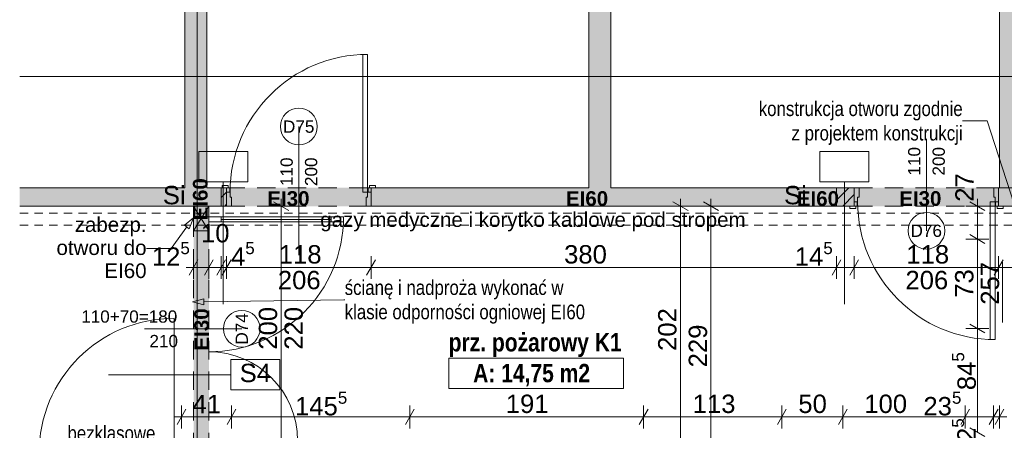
# Paper-space layout 'A-35 RZUT - PIĘTRO 5' of a CAD drawing. Header units: millimetres. Extents: x 0 to 800, y 0 to 500.
# Tile 16 of 18: x 550 to 711, y 273 to 340. Entities that reach past the tile are written whole.
import ezdxf
from ezdxf.xclip import XClip

# ---------------------------------------------------------------- set-up
doc = ezdxf.new("R2010")
doc.units = ezdxf.units.MM
doc.header["$MEASUREMENT"] = 0
doc.header["$XCLIPFRAME"] = 0
for name, pattern in [('DASHDOTX2', [1000, 500, -250, 0, -250]), ('Dashed 01', [1.2, 0.7, -0.5]), ('Przer. długie kreski', [2.5, 1.5, -1])]:
    doc.linetypes.add(name, pattern=pattern)
for name, color, linetype, lineweight, true_color in [('A_opis proj_Nr_pióra__255', 7, 'Continuous', 15, 0x242424), ('A_opis proj_Nr_pióra__8', 7, 'Continuous', 13, 0x4c4c4c), ('A_opis ścian_Nr_pióra__19', 7, 'Continuous', 5, 0x191919), ('A_opis_Nr_pióra__10', 7, 'Continuous', 13, 0x4b4b4b), ('A_opis_Nr_pióra__255', 7, 'Continuous', 15, 0x242424), ('A_opis_Nr_pióra__8', 7, 'Continuous', 13, 0x4c4c4c), ('A_osie_Nr_pióra__16', 7, 'Continuous', 5, 0x0f0f0f), ('A_ppoż proj_Nr_pióra__8', 7, 'Continuous', 13, 0x4c4c4c), ('A_ppoż_Nr_pióra__8', 7, 'Continuous', 13, 0x4c4c4c), ('A_wyposażenie_Nr_pióra__150', 7, 'Continuous', 5, 0x585858), ('A_wyposażenie_Nr_pióra__8', 7, 'Continuous', 13, 0x4c4c4c), ('A_ściany proj_Nr_pióra__21', 7, 'Continuous', 5, 0xb0b0b0)]:
    doc.layers.add(name, color=color, linetype=linetype, lineweight=lineweight, true_color=true_color)
for name, color, linetype in [('A_otwory', 7, 'Continuous'), ('A_podrys', 7, 'Continuous'), ('A_ppoż proj', 7, 'Continuous'), ('A_ściany', 7, 'Continuous'), ('A_ściany proj', 7, 'Continuous')]:
    doc.layers.add(name, color=color, linetype=linetype)
for name, color, linetype, lineweight in [('A_otwory_Nr_pióra__1', 7, 'Continuous', 20), ('A_strefy_Nr_pióra__1', 7, 'Continuous', 20), ('A_wymiary_Nr_pióra__1', 7, 'Continuous', 20), ('A_wymiary_Nr_pióra__2', 8, 'Continuous', 13), ('A_ściany proj_Nr_pióra__1', 7, 'Continuous', 20), ('A_ściany_Nr_pióra__1', 7, 'Continuous', 20), ('Drzwi Archicad_Nr_pióra__1', 7, 'Continuous', 20), ('Drzwi Archicad_Nr_pióra__3', 252, 'Continuous', 13), ('FLUID-NP1_Nr_pióra__3', 252, 'Continuous', 13), ('FLUID-NP1_Nr_pióra__5', 250, 'Continuous', 18), ('Znaczniki drzwi Archicada_Nr_pióra__3', 252, 'Continuous', 13)]:
    doc.layers.add(name, color=color, linetype=linetype, lineweight=lineweight)
doc.styles.add('STYL_AUTOMATYCZNY_1', font='arial.ttf')
doc.styles.add('STYL_AUTOMATYCZNY_2', font='ARIALN.TTF')
doc.styles.add('STYL_AUTOMATYCZNY_3', font='arial.ttf')
doc.styles.add('STYL_AUTOMATYCZNY_4', font='arial.ttf')
doc.styles.add('STYL_AUTOMATYCZNY_5', font='arial.ttf')
doc.styles.add('STYL_AUTOMATYCZNY_6', font='ARIALN.TTF')
pattern_1 = [(45, (-3499.6302, -631.401), (-0.9899495, 0.9899495), [])]

# ---------------------------------------------------------------- blocks, each defined once
blk = doc.blocks.new('Rysunek_2_2', base_point=(-3499.63, -631.4))
at = {"layer": 'A_otwory', "linetype": 'Continuous', "lineweight": 0, "true_color": 0x121212}
blk.add_hatch(color=250, dxfattribs=at).paths.add_polyline_path([(578.38, 309.59), (578.38, 305.59), (580.88, 305.59), (580.88, 309.59)])
at = {"layer": 'A_ppoż proj', "linetype": 'Continuous', "lineweight": 0, "true_color": 0x121212}
for points in [[(607.38, 312.59), (582.88, 312.59), (582.88, 309.59), (607.38, 309.59)], [(709.92, 312.59), (683.42, 312.59), (683.42, 309.59), (709.92, 309.59)], [(580.88, 309.59), (578.38, 309.59), (578.38, 269.19), (580.88, 269.19)]]:
    blk.add_hatch(color=250, dxfattribs=at).paths.add_polyline_path(points)
at = {"layer": 'A_ściany', "linetype": 'Continuous', "lineweight": 0, "true_color": 0x000000}
for points in [[(710.06, 436.87), (710.06, 312.59), (718.1, 312.59), (718.1, 446.37)], [(580.57, 312.59), (580.57, 438.37), (576.97, 438.37), (576.97, 312.59)], [(646.56, 312.59), (646.56, 438.57), (642.96, 438.57), (642.96, 312.59)], [(582.88, 312.59), (549.97, 312.59), (549.97, 309.59), (582.88, 309.59)], [(683.42, 312.59), (607.38, 312.59), (607.38, 309.59), (683.42, 309.59)], [(709.92, 312.59), (709.92, 309.59), (714.2, 309.59), (714.2, 312.59)]]:
    blk.add_hatch(color=18, dxfattribs=at).paths.add_polyline_path(points)
at = {"layer": 'A_ściany proj', "linetype": 'Continuous', "lineweight": 0, "true_color": 0x000000}
h = blk.add_hatch(dxfattribs=at)
h.set_pattern_fill('bloczki_ceramiczne_0002', color=18, style=0, pattern_type=2)
h.set_pattern_definition(pattern_1)
h.paths.add_polyline_path([(582.88, 309.59), (583.78, 309.59), (583.78, 312.59), (582.88, 312.59)])
h = blk.add_hatch(dxfattribs=at)
h.set_pattern_fill('bloczki_ceramiczne_0002', color=18, style=0, pattern_type=2)
h.set_pattern_definition(pattern_1)
h.paths.add_polyline_path([(683.42, 309.59), (686.32, 309.59), (686.32, 312.59), (683.42, 312.59)])
at = {"layer": 'A_opis proj_Nr_pióra__255', "color": 250, "linetype": 'Continuous', "lineweight": 15, "ltscale": 2, "true_color": 0x242424}
for p, q in [((578.38, 307.71), (576.88, 306.5)), ((578.38, 307.71), (577.68, 305.91)), ((577.28, 306.2), (574.72, 302.7)), ((577.68, 305.91), (576.88, 306.5)), ((574.72, 302.7), (570.7, 302.7))]:
    blk.add_line(p, q, dxfattribs=at)
at = {"layer": 'A_opis ścian_Nr_pióra__19', "color": 250, "linetype": 'Continuous', "lineweight": 5, "ltscale": 2, "true_color": 0x191919}
for p, q in [((587.22, 318.54), (579.22, 318.54)), ((579.22, 318.54), (579.22, 313.59)), ((587.22, 313.59), (587.22, 318.54)), ((688.72, 318.54), (680.72, 318.54)), ((680.72, 318.54), (680.72, 313.59)), ((688.72, 313.59), (688.72, 318.54)), ((579.22, 313.59), (587.22, 313.59)), ((583.22, 313.59), (583.22, 293.59)), ((680.72, 313.59), (688.72, 313.59)), ((684.72, 313.59), (684.72, 293.59)), ((592.47, 284.55), (584.47, 284.55)), ((584.47, 284.55), (584.47, 279.6)), ((592.47, 279.6), (592.47, 284.55)), ((584.47, 282.09), (564.47, 282.09)), ((584.47, 279.6), (592.47, 279.6))]:
    blk.add_line(p, q, dxfattribs=at)
at = {"layer": 'A_opis_Nr_pióra__255', "color": 250, "linetype": 'Continuous', "lineweight": 15, "ltscale": 2, "true_color": 0x242424}
for p, q in [((708.06, 323.5), (704.04, 323.5)), ((713.71, 306.06), (708.06, 323.5)), ((578.2, 293.97), (580.05, 294.49)), ((580.05, 294.49), (580.07, 293.49)), ((578.2, 293.97), (580.07, 293.49)), ((580.06, 293.99), (602.91, 294.29)), ((602.91, 294.29), (603.07, 294.29))]:
    blk.add_line(p, q, dxfattribs=at)
at = {"layer": 'A_osie_Nr_pióra__16', "color": 250, "linetype": 'DASHDOTX2', "lineweight": 5, "ltscale": 2, "true_color": 0x0f0f0f}
for p, q in [((578.96, 425.66), (578.96, 126.75)), ((727.4, 330.75), (549.97, 330.75))]:
    blk.add_line(p, q, dxfattribs=at)
at = {"layer": 'A_otwory_Nr_pióra__1', "color": 7, "linetype": 'Continuous', "lineweight": 20, "ltscale": 2}
for p, q in [((578.38, 305.59), (580.88, 309.59)), ((578.38, 309.59), (580.88, 305.59))]:
    blk.add_line(p, q, dxfattribs=at)
at = {"layer": 'A_otwory_Nr_pióra__1', "color": 7, "linetype": 'Continuous', "lineweight": 20, "ltscale": 2, "flags": 128}
blk.add_lwpolyline([(578.38, 309.59), (580.88, 309.59), (580.88, 305.59), (578.38, 305.59)], close=True, dxfattribs=at)
at = {"layer": 'A_strefy_Nr_pióra__1', "color": 7, "linetype": 'Continuous', "lineweight": 20, "ltscale": 2}
for p, q in [((620.06, 284.78), (620.06, 279.84)), ((620.06, 284.78), (648.63, 284.78)), ((648.63, 284.78), (648.63, 279.84)), ((620.06, 279.84), (648.63, 279.84))]:
    blk.add_line(p, q, dxfattribs=at)
at = {"layer": 'A_wymiary_Nr_pióra__1', "color": 7, "linetype": 'Continuous', "lineweight": 20, "ltscale": 2}
for p, q in [((593.92, 308.87), (591.42, 310.31)), ((659.17, 308.87), (656.67, 310.31)), ((664.17, 308.87), (661.67, 310.31)), ((707.69, 308.87), (705.19, 310.31)), ((705.19, 304.95), (707.69, 303.51)), ((579.1, 300.84), (577.66, 298.34)), ((581.6, 300.84), (580.16, 298.34)), ((583.6, 300.84), (582.16, 298.34)), ((584.5, 300.84), (583.06, 298.34)), ((608.1, 300.84), (606.66, 298.34)), ((684.14, 300.84), (682.7, 298.34)), ((687.04, 300.84), (685.6, 298.34)), ((710.64, 300.84), (709.2, 298.34)), ((705.19, 290.35), (707.69, 288.91)), ((577.14, 276.44), (575.7, 273.94)), ((585.3, 276.44), (583.86, 273.94)), ((614.44, 276.44), (613, 273.94)), ((652.64, 276.44), (651.2, 273.94)), ((675.22, 276.44), (673.78, 273.94)), ((685.18, 276.44), (683.74, 273.94)), ((705.16, 276.44), (703.72, 273.94)), ((708.38, 273.94), (709.82, 276.44)), ((710.78, 276.44), (709.34, 273.94)), ((705.19, 273.43), (707.69, 271.99))]:
    blk.add_line(p, q, dxfattribs=at)
at = {"layer": 'A_wymiary_Nr_pióra__2', "color": 8, "linetype": 'Continuous', "lineweight": 13, "ltscale": 2}
for p, q in [((592.67, 309.59), (592.67, 310.81)), ((657.92, 309.59), (657.92, 310.81)), ((662.92, 309.59), (662.92, 310.81)), ((706.44, 309.59), (706.44, 310.81)), ((594.54, 309.59), (590.79, 309.59)), ((592.67, 269.59), (592.67, 309.59)), ((659.79, 309.59), (656.04, 309.59)), ((657.92, 269.19), (657.92, 309.59)), ((664.8, 309.59), (661.04, 309.59)), ((662.92, 263.83), (662.92, 309.59)), ((708.31, 309.59), (704.57, 309.59)), ((706.44, 304.23), (706.44, 309.59)), ((708.31, 304.23), (704.57, 304.23)), ((706.44, 289.63), (706.44, 304.23)), ((578.38, 297.71), (578.38, 301.46)), ((580.88, 297.71), (580.88, 301.46)), ((582.88, 297.71), (582.88, 301.46)), ((583.78, 297.71), (583.78, 301.46)), ((607.38, 297.71), (607.38, 301.46)), ((683.42, 297.71), (683.42, 301.46)), ((686.32, 297.71), (686.32, 301.46)), ((709.92, 297.71), (709.92, 301.46)), ((577.16, 299.59), (578.38, 299.59)), ((578.38, 299.59), (580.88, 299.59)), ((580.88, 299.59), (582.88, 299.59)), ((582.88, 299.59), (583.78, 299.59)), ((583.78, 299.59), (607.38, 299.59)), ((607.38, 299.59), (683.42, 299.59)), ((683.42, 299.59), (686.32, 299.59)), ((686.32, 299.59), (709.92, 299.59)), ((709.92, 299.59), (714.2, 299.59)), ((708.31, 289.63), (704.57, 289.63)), ((706.44, 272.71), (706.44, 289.63)), ((576.42, 273.31), (576.42, 277.06)), ((584.58, 273.31), (584.58, 277.06)), ((613.72, 273.31), (613.72, 277.06)), ((651.92, 273.31), (651.92, 277.06)), ((674.5, 273.31), (674.5, 277.06)), ((684.46, 273.31), (684.46, 277.06)), ((704.44, 273.31), (704.44, 277.06)), ((709.1, 273.31), (709.1, 277.06)), ((710.06, 273.31), (710.06, 277.06)), ((575.2, 275.19), (576.42, 275.19)), ((576.42, 275.19), (584.58, 275.19)), ((584.58, 275.19), (613.72, 275.19)), ((613.72, 275.19), (651.92, 275.19)), ((651.92, 275.19), (674.5, 275.19)), ((674.5, 275.19), (684.46, 275.19)), ((684.46, 275.19), (704.44, 275.19)), ((704.44, 275.19), (709.1, 275.19)), ((709.1, 275.19), (710.06, 275.19)), ((710.06, 275.19), (711.28, 275.19))]:
    blk.add_line(p, q, dxfattribs=at)
at = {"layer": 'A_wyposażenie_Nr_pióra__150', "color": 251, "linetype": 'Dashed 01', "lineweight": 5, "ltscale": 2, "true_color": 0x585858}
for p, q in [((549.97, 308.47), (714.2, 308.47)), ((549.97, 306.47), (714.2, 306.47))]:
    blk.add_line(p, q, dxfattribs=at)
at = {"layer": 'A_ściany proj_Nr_pióra__1', "color": 7, "linetype": 'Continuous', "lineweight": 20, "ltscale": 2, "flags": 128}
for points in [[(583.78, 312.59), (582.88, 312.59)], [(582.88, 312.59), (582.88, 309.59)], [(583.78, 309.59), (583.78, 312.59)], [(686.32, 312.59), (683.42, 312.59)], [(683.42, 312.59), (683.42, 309.59)], [(686.32, 309.59), (686.32, 312.59)], [(582.88, 309.59), (583.78, 309.59)], [(683.42, 309.59), (686.32, 309.59)]]:
    blk.add_lwpolyline(points, dxfattribs=at)
at = {"layer": 'A_ściany proj_Nr_pióra__21', "color": 253, "linetype": 'Continuous', "lineweight": 5, "ltscale": 2, "true_color": 0xb0b0b0}
for p, q in [((578.58, 309.59), (578.38, 309.59)), ((578.63, 309.59), (578.58, 309.59)), ((578.88, 309.59), (578.63, 309.59)), ((580.38, 309.59), (578.88, 309.59)), ((580.63, 309.59), (580.38, 309.59)), ((580.88, 309.59), (580.63, 309.59))]:
    blk.add_line(p, q, dxfattribs=at)
at = {"layer": 'A_ściany_Nr_pióra__1', "color": 7, "linetype": 'Continuous', "lineweight": 20, "ltscale": 2}
for p, q in [((583.78, 312.59), (583.04, 312.59)), ((583.78, 311.89), (583.78, 312.59)), ((607.38, 312.59), (608.12, 312.59)), ((607.38, 311.89), (607.38, 312.59)), ((686.32, 312.59), (686.32, 310.29)), ((709.92, 312.59), (709.92, 310.29)), ((583.78, 309.59), (583.78, 311.89)), ((607.38, 309.59), (607.38, 311.89)), ((686.32, 309.59), (685.58, 309.59)), ((686.32, 310.29), (686.32, 309.59)), ((709.92, 310.29), (709.92, 309.59)), ((709.92, 309.59), (710.66, 309.59))]:
    blk.add_line(p, q, dxfattribs=at)
at = {"layer": 'A_ściany_Nr_pióra__1', "color": 7, "linetype": 'Continuous', "lineweight": 20, "ltscale": 2, "flags": 128}
for points in [[(576.97, 438.37), (576.97, 312.59)], [(580.57, 312.59), (580.57, 438.37)], [(642.96, 438.57), (642.96, 312.59)], [(646.56, 312.59), (646.56, 438.57)], [(710.06, 436.87), (710.06, 312.59)], [(576.97, 312.59), (549.97, 312.59)], [(582.88, 312.59), (580.57, 312.59)], [(582.88, 309.59), (582.88, 312.59)], [(642.96, 312.59), (607.38, 312.59)], [(683.42, 312.59), (646.56, 312.59)], [(683.42, 309.59), (683.42, 312.59)], [(714.2, 312.59), (709.92, 312.59)], [(710.06, 312.59), (714.2, 312.59)], [(549.97, 309.59), (582.88, 309.59)], [(607.38, 309.59), (683.42, 309.59)], [(709.92, 309.59), (714.2, 309.59)]]:
    blk.add_lwpolyline(points, dxfattribs=at)
at = {"layer": 'Drzwi Archicad_Nr_pióra__1', "color": 7, "linetype": 'Continuous', "lineweight": 20, "ltscale": 2}
blk.add_line((575.22, 269.19), (575.22, 291.29), dxfattribs=at)
blk.add_arc((575.22, 269.19), 22.1, 90, 180, dxfattribs=at)
at = {"layer": 'Drzwi Archicad_Nr_pióra__3', "color": 252, "linetype": 'Continuous', "lineweight": 13, "ltscale": 2}
for p, q in [((606.02, 311.89), (606.02, 334.37)), ((606.02, 334.37), (606.82, 334.37)), ((606.82, 334.37), (606.82, 311.89)), ((584.04, 312.97), (583.04, 312.97)), ((583.04, 312.97), (583.04, 312.59)), ((583.04, 312.59), (584.04, 312.59)), ((583.78, 312.59), (583.04, 312.59)), ((583.78, 312.59), (583.04, 312.59)), ((584.28, 312.59), (583.78, 312.59)), ((583.78, 312.59), (583.78, 311.89)), ((583.78, 311.89), (583.78, 312.59)), ((583.78, 311.89), (583.78, 312.59)), ((584.04, 312.59), (584.04, 312.97)), ((584.28, 311.89), (584.28, 312.59)), ((607.38, 312.59), (606.88, 312.59)), ((606.88, 312.59), (606.88, 311.89)), ((608.12, 312.97), (607.12, 312.97)), ((607.12, 312.97), (607.12, 312.59)), ((607.12, 312.59), (608.12, 312.59)), ((607.38, 311.89), (607.38, 312.59)), ((607.38, 311.89), (607.38, 312.59)), ((607.38, 311.89), (607.38, 312.59)), ((607.38, 312.59), (608.12, 312.59)), ((607.38, 312.59), (608.12, 312.59)), ((608.12, 312.59), (608.12, 312.97)), ((686.32, 310.29), (686.32, 312.59)), ((686.32, 312.59), (687.12, 312.59)), ((686.32, 312.59), (686.32, 310.29)), ((686.32, 312.59), (686.32, 310.29)), ((687.12, 312.59), (687.12, 311.09)), ((709.12, 311.09), (709.12, 312.59)), ((709.12, 312.59), (709.92, 312.59)), ((709.92, 312.59), (709.92, 310.29)), ((709.92, 312.59), (709.92, 310.29)), ((709.92, 312.59), (709.92, 310.29)), ((583.78, 311.89), (584.28, 311.89)), ((584.34, 311.89), (583.78, 311.89)), ((583.78, 311.89), (583.78, 309.59)), ((583.78, 309.59), (583.78, 311.89)), ((583.78, 309.59), (583.78, 311.89)), ((584.34, 311.09), (584.34, 311.89)), ((584.58, 311.09), (584.34, 311.09)), ((584.58, 309.59), (584.58, 311.09)), ((606.82, 311.89), (606.02, 311.89)), ((606.82, 311.09), (606.58, 311.09)), ((606.58, 311.09), (606.58, 309.59)), ((607.38, 311.89), (606.82, 311.89)), ((606.82, 311.89), (606.82, 311.09)), ((606.88, 311.89), (607.38, 311.89)), ((607.38, 309.59), (607.38, 311.89)), ((607.38, 309.59), (607.38, 311.89)), ((607.38, 309.59), (607.38, 311.89)), ((687.12, 311.09), (686.88, 311.09)), ((686.88, 311.09), (686.88, 310.29)), ((709.36, 311.09), (709.12, 311.09)), ((709.36, 310.29), (709.36, 311.09)), ((578.58, 309.59), (578.38, 309.59)), ((578.58, 309.59), (580.88, 309.59)), ((578.58, 307.59), (578.58, 309.59)), ((578.63, 309.59), (578.58, 309.59)), ((578.63, 309.59), (578.58, 309.59)), ((578.88, 309.59), (578.63, 309.59)), ((578.88, 309.59), (578.63, 309.59)), ((580.38, 309.59), (578.88, 309.59)), ((580.38, 309.59), (578.88, 309.59)), ((580.63, 309.59), (580.38, 309.59)), ((580.63, 309.59), (580.38, 309.59)), ((580.88, 309.59), (580.63, 309.59)), ((580.88, 309.59), (580.63, 309.59)), ((580.88, 309.59), (580.88, 307.83)), ((583.78, 309.59), (584.58, 309.59)), ((606.58, 309.59), (607.38, 309.59)), ((685.58, 309.21), (685.58, 309.59)), ((685.58, 309.59), (686.58, 309.59)), ((686.32, 309.59), (685.58, 309.59)), ((686.32, 309.59), (685.58, 309.59)), ((686.58, 309.21), (685.58, 309.21)), ((686.32, 309.59), (686.32, 310.29)), ((686.32, 310.29), (686.82, 310.29)), ((686.88, 310.29), (686.32, 310.29)), ((686.32, 310.29), (686.32, 309.59)), ((686.32, 310.29), (686.32, 309.59)), ((686.82, 309.59), (686.32, 309.59)), ((686.58, 309.59), (686.58, 309.21)), ((686.82, 310.29), (686.82, 309.59)), ((709.36, 310.29), (708.56, 310.29)), ((708.56, 310.29), (708.56, 287.81)), ((709.92, 310.29), (709.36, 310.29)), ((709.36, 287.81), (709.36, 310.29)), ((709.42, 309.59), (709.42, 310.29)), ((709.42, 310.29), (709.92, 310.29)), ((709.92, 309.59), (709.42, 309.59)), ((709.66, 309.59), (710.66, 309.59)), ((709.66, 309.21), (709.66, 309.59)), ((710.66, 309.21), (709.66, 309.21)), ((709.92, 310.29), (709.92, 309.59)), ((709.92, 310.29), (709.92, 309.59)), ((709.92, 310.29), (709.92, 309.59)), ((709.92, 309.59), (710.66, 309.59)), ((709.92, 309.59), (710.66, 309.59)), ((710.66, 309.59), (710.66, 309.21)), ((580.08, 307.59), (578.58, 307.59)), ((580.88, 307.83), (580.08, 307.83)), ((580.08, 307.83), (580.08, 307.59)), ((582.88, 307.83), (580.88, 307.83)), ((580.88, 307.83), (580.88, 307.03)), ((582.88, 307.03), (582.88, 307.83)), ((600.88, 307.43), (582.88, 307.43)), ((602.88, 307.83), (600.88, 307.83)), ((600.88, 307.83), (600.88, 307.03)), ((602.88, 307.03), (602.88, 307.83)), ((580.88, 307.03), (582.88, 307.03)), ((600.88, 307.03), (602.88, 307.03)), ((708.56, 287.81), (709.36, 287.81))]:
    blk.add_line(p, q, dxfattribs=at)
at = {"layer": 'Drzwi Archicad_Nr_pióra__3', "color": 252, "linetype": 'Przer. długie kreski', "lineweight": 13, "ltscale": 2}
for p, q in [((583.78, 312.59), (607.38, 312.59)), ((686.32, 312.59), (709.92, 312.59)), ((578.38, 269.59), (578.38, 309.59)), ((580.88, 269.59), (580.88, 309.59)), ((583.78, 309.59), (607.38, 309.59)), ((686.32, 309.59), (709.92, 309.59))]:
    blk.add_line(p, q, dxfattribs=at)
at = {"layer": 'Drzwi Archicad_Nr_pióra__3', "color": 252, "linetype": 'Continuous', "lineweight": 13, "ltscale": 2, "flags": 128}
for points in [[(600.88, 307.83), (582.88, 307.83), (582.88, 307.43), (600.88, 307.43)], [(600.88, 307.43), (582.88, 307.43), (582.88, 307.03), (600.88, 307.03)]]:
    blk.add_lwpolyline(points, close=True, dxfattribs=at)
at = {"layer": 'Drzwi Archicad_Nr_pióra__3', "color": 252, "linetype": 'Continuous', "lineweight": 13, "ltscale": 2}
for centre, radius, start, end in [((606.82, 311.89), 22.48, 90, 180), ((709.36, 310.29), 22.48, 180, 270), ((580.88, 307.83), 22, 270, 0), ((580.88, 271.35), 14.48, 0, 90)]:
    blk.add_arc(centre, radius, start, end, dxfattribs=at)
at = {"layer": 'FLUID-NP1_Nr_pióra__3', "color": 252, "linetype": 'Continuous', "lineweight": 13, "ltscale": 2}
blk.add_line((710.56, 300.43), (710.56, 290.63), dxfattribs=at)
blk.add_line((710.56, 300.43), (710.56, 290.63), dxfattribs=at)
at = {"layer": 'FLUID-NP1_Nr_pióra__5', "color": 250, "linetype": 'Continuous', "lineweight": 18, "ltscale": 2}
blk.add_line((710.56, 290.63), (710.56, 300.43), dxfattribs=at)
at = {"layer": 'Znaczniki drzwi Archicada_Nr_pióra__3', "color": 252, "linetype": 'Continuous', "lineweight": 13, "ltscale": 2}
for p, q in [((595.58, 322.59), (595.58, 301.59)), ((698.12, 305.59), (698.12, 320.59)), ((586.25, 289.59), (570.38, 289.59))]:
    blk.add_line(p, q, dxfattribs=at)
at = {"layer": 'Znaczniki drzwi Archicada_Nr_pióra__3', "color": 252, "linetype": 'Continuous', "lineweight": 13, "ltscale": 2, "flags": 128}
for points in [[(598.58, 322.59, 1), (592.58, 322.59, 1)], [(695.12, 305.59, 1), (701.12, 305.59, 1)], [(586.25, 286.59, 1), (586.25, 292.59, 1)]]:
    blk.add_lwpolyline(points, format="xyb", close=True, dxfattribs=at)
at = {"layer": 'A_opis proj_Nr_pióra__8', "color": 251, "linetype": 'Continuous', "lineweight": 13, "true_color": 0x4c4c4c, "insert": (570.7, 302.81), "char_height": 2.4, "width": 19.3806, "attachment_point": 6, "line_spacing_factor": 0.941654, "style": 'STYL_AUTOMATYCZNY_1'}
blk.add_mtext('\\A1;{\\pqr;\\fArial|b0|i0|c238|p0;\\W1.000000;zabezp. otworu do EI60}', dxfattribs=at)
at = {"layer": 'A_opis ścian_Nr_pióra__19', "color": 250, "linetype": 'Continuous', "lineweight": 5, "true_color": 0x191919, "char_height": 3, "attachment_point": 2, "style": 'STYL_AUTOMATYCZNY_1'}
for s, insert in [('\\A1;{\\pqc;\\fArial|b0|i0|c238|p0;\\W1.000000;S\\fArial|b0|i0|c238|p0;\\W1.000000;i}', (575.22, 312.9)), ('\\A1;{\\pqc;\\fArial|b0|i0|c238|p0;\\W1.000000;S\\fArial|b0|i0|c238|p0;\\W1.000000;i}', (676.72, 312.9)), ('\\A1;{\\pqc;\\fArial|b0|i0|c238|p0;\\W1.000000;S4}', (588.47, 283.87))]:
    blk.add_mtext(s, dxfattribs=dict(at, insert=insert))
at = {"layer": 'A_opis_Nr_pióra__10', "color": 251, "linetype": 'Continuous', "lineweight": 13, "true_color": 0x4b4b4b, "insert": (603.07, 293.96), "char_height": 2.4, "width": 40.9851, "attachment_point": 4, "line_spacing_factor": 0.992932, "style": 'STYL_AUTOMATYCZNY_2'}
blk.add_mtext('\\A1;{\\pql;\\fArial Narrow|b0|i0|c238|p0;\\W1.000000;ścianę i nadproża wykonać w klasie odporności ogniowej EI60}', dxfattribs=at)
at = {"layer": 'A_opis_Nr_pióra__8', "color": 251, "linetype": 'Continuous', "lineweight": 13, "true_color": 0x4c4c4c, "insert": (704.04, 323.15), "char_height": 2.4, "width": 33.909, "attachment_point": 6, "line_spacing_factor": 0.996837, "style": 'STYL_AUTOMATYCZNY_2'}
blk.add_mtext('\\A1;{\\pqr;\\fArial Narrow|b0|i0|c238|p0;\\W1.000000;konstrukcja otworu zgodnie z projektem konstrukcji}', dxfattribs=at)
at = {"layer": 'A_ppoż proj_Nr_pióra__8', "color": 251, "linetype": 'Continuous', "lineweight": 13, "true_color": 0x4c4c4c, "char_height": 2.4, "attachment_point": 5, "rotation": 90, "style": 'STYL_AUTOMATYCZNY_3'}
for s, insert in [('\\A1;{\\pqc;\\fArial|b1|i0|c238|p0;\\W1.000000;EI60}', (579.49, 310.71)), ('\\A1;{\\pqc;\\fArial|b1|i0|c238|p0;\\W1.000000;EI30}', (579.7, 289.47))]:
    blk.add_mtext(s, dxfattribs=dict(at, insert=insert))
at = {"layer": 'A_ppoż proj_Nr_pióra__8', "color": 251, "linetype": 'Continuous', "lineweight": 13, "true_color": 0x4c4c4c, "char_height": 2.4, "attachment_point": 5, "style": 'STYL_AUTOMATYCZNY_3'}
for s, insert in [('\\A1;{\\pqc;\\fArial|b1|i0|c238|p0;\\W1.000000;EI30}', (593.88, 310.82)), ('\\A1;{\\pqc;\\fArial|b1|i0|c238|p0;\\W1.000000;EI60}', (642.67, 310.82)), ('\\A1;{\\pqc;\\fArial|b1|i0|c238|p0;\\W1.000000;EI60}', (680.39, 310.82)), ('\\A1;{\\pqc;\\fArial|b1|i0|c238|p0;\\W1.000000;EI30}', (697.12, 310.82))]:
    blk.add_mtext(s, dxfattribs=dict(at, insert=insert))
at = {"layer": 'A_ppoż_Nr_pióra__8', "color": 251, "linetype": 'Continuous', "lineweight": 13, "true_color": 0x4c4c4c, "insert": (564.96, 272.52), "char_height": 2.4, "attachment_point": 5, "style": 'STYL_AUTOMATYCZNY_2'}
blk.add_mtext('\\A1;{\\pqc;\\fArial Narrow|b0|i0|c238|p0;\\W1.000000;bezklasowe}', dxfattribs=at)
at = {"layer": 'A_strefy_Nr_pióra__1', "color": 7, "linetype": 'Continuous', "lineweight": 20, "char_height": 3, "attachment_point": 1, "style": 'STYL_AUTOMATYCZNY_6'}
for s, insert in [('\\A1;{\\pql;\\fArial Narrow|b1|i0|c238|p0;\\W1.000000;prz. pożarowy K1}', (620.06, 288.88)), ('\\A1;{\\pql;\\fArial Narrow|b1|i0|c238|p0;\\W1.000000;A: 14,75 m2}', (624.06, 283.85))]:
    blk.add_mtext(s, dxfattribs=dict(at, insert=insert))
at = {"layer": 'A_wymiary_Nr_pióra__1', "color": 7, "linetype": 'Continuous', "lineweight": 20, "char_height": 3, "attachment_point": 7, "rotation": 90, "style": 'STYL_AUTOMATYCZNY_5'}
for s, insert, width in [('\\A1;{\\pql;\\fArial|b0|i0|c238|p0;\\W1.000000;27}', (705.84, 310.31), 4.5763), ('\\A1;{\\pql;\\fArial|b0|i0|c238|p0;\\W1.000000;257}', (710.04, 293.5), 6.8645), ('\\A1;{\\pql;\\fArial|b0|i0|c238|p0;\\W1.000000;73}', (705.84, 294.64), 4.5763), ('\\A1;{\\pql;\\fArial|b0|i0|c238|p0;\\W1.000000;200}', (592.07, 286.16), 6.8645), ('\\A1;{\\pql;\\fArial|b0|i0|c238|p0;\\W1.000000;220}', (596.27, 286.16), 6.8645), ('\\A1;{\\pql;\\fArial|b0|i0|c238|p0;\\W1.000000;202}', (657.32, 285.96), 6.8645), ('\\A1;{\\pql;\\fArial|b0|i0|c238|p0;\\W1.000000;229}', (662.32, 283.28), 6.8645)]:
    blk.add_mtext(s, dxfattribs=dict(at, insert=insert, width=width))
at = {"layer": 'A_wymiary_Nr_pióra__1', "color": 7, "linetype": 'Continuous', "lineweight": 20, "char_height": 3, "attachment_point": 7, "style": 'STYL_AUTOMATYCZNY_1'}
for s, insert in [('\\A1;{\\pql;\\fArial|b0|i0|c238|p0;\\W1.000000;12\\fArial|b0|i0|c238|p0;\\W1.000000;\\A1{\\H.66x;\\S5^  ;}}', (571.57, 298.99)), ('\\A1;{\\pql;\\fArial|b0|i0|c238|p0;\\W1.000000;4\\fArial|b0|i0|c238|p0;\\W1.000000;\\A1{\\H.66x;\\S5^  ;}}', (584.5, 298.99)), ('\\A1;{\\pql;\\fArial|b0|i0|c238|p0;\\W1.000000;14\\fArial|b0|i0|c238|p0;\\W1.000000;\\A1{\\H.66x;\\S5^  ;}}', (676.61, 298.99)), ('\\A1;{\\pql;\\fArial|b0|i0|c238|p0;\\W1.000000;145\\fArial|b0|i0|c238|p0;\\W1.000000;\\A1{\\H.66x;\\S5^  ;}}', (594.96, 274.57)), ('\\A1;{\\pql;\\fArial|b0|i0|c238|p0;\\W1.000000;23\\fArial|b0|i0|c238|p0;\\W1.000000;\\A1{\\H.66x;\\S5^  ;}}', (697.63, 274.57))]:
    blk.add_mtext(s, dxfattribs=dict(at, insert=insert))
at = {"layer": 'A_wymiary_Nr_pióra__1', "color": 7, "linetype": 'Continuous', "lineweight": 20, "char_height": 3, "attachment_point": 7, "style": 'STYL_AUTOMATYCZNY_5'}
for s, insert, width in [('\\A1;{\\pql;\\fArial|b0|i0|c238|p0;\\W1.000000;10}', (579.59, 303.64), 4.5763), ('\\A1;{\\pql;\\fArial|b0|i0|c238|p0;\\W1.000000;118}', (592.3, 300.19), 6.5592), ('\\A1;{\\pql;\\fArial|b0|i0|c238|p0;\\W1.000000;380}', (638.92, 300.19), 6.8645), ('\\A1;{\\pql;\\fArial|b0|i0|c238|p0;\\W1.000000;118}', (694.84, 300.19), 6.5592), ('\\A1;{\\pql;\\fArial|b0|i0|c238|p0;\\W1.000000;206}', (592.15, 295.99), 6.8645), ('\\A1;{\\pql;\\fArial|b0|i0|c238|p0;\\W1.000000;206}', (694.69, 295.99), 6.8645), ('\\A1;{\\pql;\\fArial|b0|i0|c238|p0;\\W1.000000;41}', (578.21, 275.79), 4.5763), ('\\A1;{\\pql;\\fArial|b0|i0|c238|p0;\\W1.000000;191}', (629.39, 275.79), 6.8645), ('\\A1;{\\pql;\\fArial|b0|i0|c238|p0;\\W1.000000;113}', (659.93, 275.79), 6.5592), ('\\A1;{\\pql;\\fArial|b0|i0|c238|p0;\\W1.000000;50}', (677.19, 275.79), 4.5763), ('\\A1;{\\pql;\\fArial|b0|i0|c238|p0;\\W1.000000;100}', (687.97, 275.79), 6.8645)]:
    blk.add_mtext(s, dxfattribs=dict(at, insert=insert, width=width))
at = {"layer": 'A_wymiary_Nr_pióra__1', "color": 7, "linetype": 'Continuous', "lineweight": 20, "char_height": 3, "attachment_point": 7, "rotation": 90, "style": 'STYL_AUTOMATYCZNY_1'}
for s, insert in [('\\A1;{\\pql;\\fArial|b0|i0|c238|p0;\\W1.000000;84\\fArial|b0|i0|c238|p0;\\W1.000000;\\A1{\\H.66x;\\S5^  ;}}', (707.06, 279.56)), ('\\A1;{\\pql;\\fArial|b0|i0|c238|p0;\\W1.000000;22\\fArial|b0|i0|c238|p0;\\W1.000000;\\A1{\\H.66x;\\S5^  ;}}', (707.04, 268.77))]:
    blk.add_mtext(s, dxfattribs=dict(at, insert=insert))
at = {"layer": 'A_wyposażenie_Nr_pióra__8', "color": 251, "linetype": 'Continuous', "lineweight": 13, "true_color": 0x4c4c4c, "insert": (633.83, 307.04), "char_height": 2.4, "attachment_point": 5, "style": 'STYL_AUTOMATYCZNY_1'}
blk.add_mtext('\\A1;{\\pqc;\\fArial|b0|i0|c238|p0;\\W1.000000;gazy medyczne i korytko kablowe pod stropem}', dxfattribs=at)
at = {"layer": 'Znaczniki drzwi Archicada_Nr_pióra__3', "color": 252, "linetype": 'Continuous', "lineweight": 13, "char_height": 2, "attachment_point": 7, "style": 'STYL_AUTOMATYCZNY_4'}
for s, insert in [('\\A1;{\\pql;\\fArial CE|b0|i0|c238|p0;\\W1.000000;D75}', (592.99, 321.55)), ('\\A1;{\\pql;\\fArial CE|b0|i0|c238|p0;\\W1.000000;D76}', (695.53, 304.55)), ('\\A1;{\\pql;\\fArial CE|b0|i0|c238|p0;\\W1.000000;110+70=180}', (560.02, 290.55)), ('\\A1;{\\pql;\\fArial CE|b0|i0|c238|p0;\\W1.000000;210}', (571.17, 286.55))]:
    blk.add_mtext(s, dxfattribs=dict(at, insert=insert))
at = {"layer": 'Znaczniki drzwi Archicada_Nr_pióra__3', "color": 252, "linetype": 'Continuous', "lineweight": 13, "char_height": 2, "attachment_point": 7, "rotation": 90, "style": 'STYL_AUTOMATYCZNY_4'}
for s, insert in [('\\A1;{\\pql;\\fArial CE|b0|i0|c238|p0;\\W1.000000;110}', (697.15, 314.59)), ('\\A1;{\\pql;\\fArial CE|b0|i0|c238|p0;\\W1.000000;200}', (701.15, 314.59)), ('\\A1;{\\pql;\\fArial CE|b0|i0|c238|p0;\\W1.000000;110}', (594.61, 312.88)), ('\\A1;{\\pql;\\fArial CE|b0|i0|c238|p0;\\W1.000000;200}', (598.61, 312.88)), ('\\A1;{\\pql;\\fArial CE|b0|i0|c238|p0;\\W1.000000;D74}', (587.25, 287))]:
    blk.add_mtext(s, dxfattribs=dict(at, insert=insert))

psp = doc.layouts.new('A-35 RZUT - PIĘTRO 5')

# ---------------------------------------------------------------- block references
at = {"layer": 'A_podrys', "color": 37, "linetype": 'Continuous', "lineweight": 5, "true_color": 0x656532}
ref = psp.add_blockref('Rysunek_2_2', (-3499.63, -631.4), dxfattribs=at)
XClip(ref).set_block_clipping_path([(549.9695795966, 126.7487186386), (780.1, 478.1668323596)])

doc.saveas('drawing.dxf')
